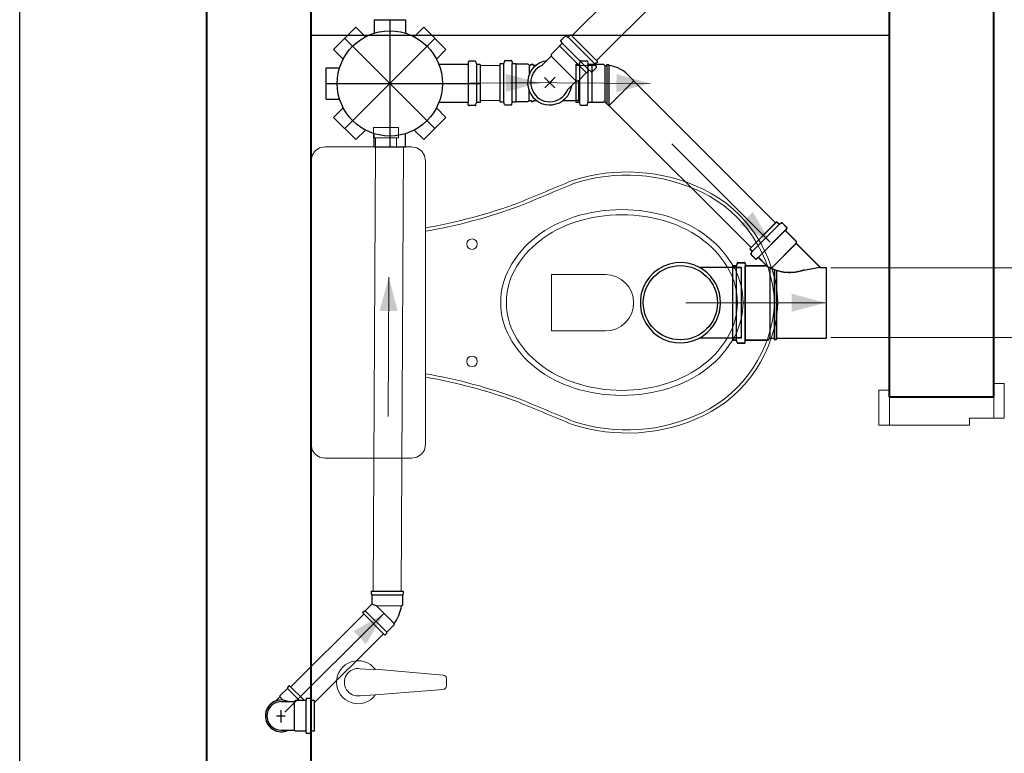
# Model space of a CAD drawing. Header units: millimetres. Extents: x 53 to 3943, y 29 to 3483.
# Tile 11 of 52: x 3866.24 to 3869.07, y 3423.9 to 3426.01. Entities that reach past the tile are written whole.
import ezdxf

# ---------------------------------------------------------------- set-up
doc = ezdxf.new("R2010")
doc.units = ezdxf.units.MM
doc.header["$MEASUREMENT"] = 0
doc.linetypes.add('DASHDOT', pattern=[2.54, 1.27, -0.635, 0, -0.635])
for name, color, linetype in [('ARQ-PISO', 8, 'Continuous'), ('Simbolos', 5, 'Continuous'), ('Simbolos_int', 2, 'Continuous')]:
    doc.layers.add(name, color=color, linetype=linetype)
for name, color, linetype, lineweight in [('CV-Condutos', 1, 'Continuous', 5), ('DI-Detalhes', 1, 'Continuous', 30), ('MB_ALVENARIA', 7, 'Continuous', 40), ('MB_ESQUADRIA', 7, 'Continuous', 5), ('MB_MOBILIÁRIO', 8, 'Continuous', 13), ('TQ-Condutos', 3, 'Continuous', 5), ('TQ-Sentido conduto', 9, 'Continuous', 5)]:
    doc.layers.add(name, color=color, linetype=linetype, lineweight=lineweight)

msp = doc.modelspace()

# ---------------------------------------------------------------- hatches: boundary and pattern name
at = {"layer": 'TQ-Sentido conduto', "linetype": 'Continuous'}
for points in [[(3867.7356, 3425.8289), (3867.6389, 3425.8543), (3867.6392, 3425.8025)], [(3868.0534, 3425.8271), (3867.957, 3425.8536), (3867.9566, 3425.8019)], [(3868.3983, 3425.3711), (3868.3483, 3425.4577), (3868.3117, 3425.4211)], [(3867.3032, 3425.2704), (3867.2768, 3425.1739), (3867.3286, 3425.1737)], [(3868.5563, 3425.1972), (3868.4597, 3425.2231), (3868.4597, 3425.1713)], [(3867.2881, 3424.3038), (3867.2014, 3424.2539), (3867.2379, 3424.2172)]]:
    msp.add_hatch(color=256, dxfattribs=at).paths.add_polyline_path(points)

# ---------------------------------------------------------------- linework, layer by layer
at = {"layer": 'ARQ-PISO'}
msp.add_lwpolyline([(3867.0803, 3425.9657), (3867.0803, 3425.9657), (3868.7403, 3425.9657)], dxfattribs=at)
at = {"layer": 'CV-Condutos'}
for p, q in [((3867.8288, 3425.9634), (3868.8153, 3426.9498)), ((3867.8996, 3425.8927), (3868.886, 3426.8791))]:
    msp.add_line(p, q, dxfattribs=at)
at = {"layer": 'DI-Detalhes'}
msp.add_lwpolyline([(3866.2434, 3427.4661), (3889.9829, 3427.4661), (3889.9829, 3423.1976), (3866.2434, 3423.1976), (3866.2434, 3427.4661)], dxfattribs=at)
at = {"layer": 'MB_ALVENARIA'}
for p, q in [((3866.7803, 3392.9457), (3866.7803, 3482.7857)), ((3867.0803, 3423.4257), (3867.0803, 3427.3657))]:
    msp.add_line(p, q, dxfattribs=at)
for points in [[(3869.0403, 3424.9257), (3869.0403, 3428.0957)], [(3868.7403, 3424.9257), (3868.7403, 3427.3657)], [(3869.0403, 3424.9257), (3868.7403, 3424.9257)]]:
    msp.add_lwpolyline(points, dxfattribs=at)
at = {"layer": 'MB_ESQUADRIA'}
for p, q in [((3868.7403, 3424.8458), (3868.7403, 3424.9158)), ((3868.7403, 3424.8458), (3868.7403, 3424.9158)), ((3869.0403, 3424.8657), (3869.0403, 3424.9157)), ((3869.0403, 3424.8657), (3869.0403, 3424.9157)), ((3868.9703, 3424.8657), (3868.9703, 3424.8457)), ((3868.9703, 3424.8657), (3869.0403, 3424.8657)), ((3868.9703, 3424.8657), (3868.9703, 3424.8457)), ((3868.9703, 3424.8657), (3869.0403, 3424.8657)), ((3868.9703, 3424.8457), (3868.7403, 3424.8458)), ((3868.9703, 3424.8457), (3868.7403, 3424.8458))]:
    msp.add_line(p, q, dxfattribs=at)
for points in [[(3869.0403, 3424.9157), (3869.0403, 3424.9657), (3869.0703, 3424.9657), (3869.0703, 3424.8657), (3869.0403, 3424.8657), (3869.0403, 3424.8657)], [(3869.0403, 3424.9157), (3869.0403, 3424.9657), (3869.0703, 3424.9657), (3869.0703, 3424.8657), (3869.0403, 3424.8657), (3869.0403, 3424.8657)], [(3868.7403, 3424.8458), (3868.7103, 3424.8458), (3868.7103, 3424.9458), (3868.7403, 3424.9458), (3868.7403, 3424.9158)], [(3868.7403, 3424.8458), (3868.7103, 3424.8458), (3868.7103, 3424.9458), (3868.7403, 3424.9458), (3868.7403, 3424.9158)]]:
    msp.add_lwpolyline(points, dxfattribs=at)
at = {"layer": 'MB_MOBILIÁRIO'}
for p, q in [((3867.0803, 3425.6045), (3867.0803, 3424.7899)), ((3867.221, 3424.1466), (3867.2636, 3424.1433)), ((3867.2642, 3424.145), (3867.4595, 3424.1281)), ((3867.4687, 3424.1181), (3867.4687, 3424.0972)), ((3867.221, 3424.0687), (3867.2637, 3424.072)), ((3867.2637, 3424.072), (3867.4595, 3424.0872))]:
    msp.add_line(p, q, dxfattribs=at)
for points in [[(3867.3308, 3425.6703), (3867.3308, 3425.7004), (3867.295, 3425.7004), (3867.2592, 3425.7004), (3867.2592, 3425.6703), (3867.265, 3425.6703), (3867.265, 3425.6446)], [(3867.265, 3425.6703), (3867.3251, 3425.6703)], [(3867.3251, 3425.6703), (3867.3251, 3425.6446)], [(3867.3308, 3425.6703), (3867.3251, 3425.6703)], [(3867.0803, 3425.6045), (3867.0803, 3425.6045), (3867.0832, 3425.6202), (3867.0917, 3425.6331), (3867.1046, 3425.6417), (3867.1204, 3425.6446), (3867.3681, 3425.6446), (3867.3681, 3425.6446), (3867.3838, 3425.6417), (3867.3967, 3425.6331), (3867.4053, 3425.6202), (3867.4081, 3425.6045), (3867.4081, 3425.1979)], [(3867.4096, 3425.4026), (3867.4096, 3425.4026), (3867.4081, 3425.4022)], [(3867.925, 3425.2781), (3867.7704, 3425.2781), (3867.7704, 3425.1965)], [(3867.0803, 3424.7899), (3867.0803, 3424.7899), (3867.0832, 3424.7741), (3867.0917, 3424.7627), (3867.1046, 3424.7541), (3867.1204, 3424.7512), (3867.3681, 3424.7512), (3867.3681, 3424.7512), (3867.3838, 3424.7541), (3867.3967, 3424.7627), (3867.4053, 3424.7741), (3867.4081, 3424.7899), (3867.4081, 3425.1979)], [(3867.925, 3425.1163), (3867.7704, 3425.1163), (3867.7704, 3425.1979)], [(3867.4096, 3424.9932), (3867.4096, 3424.9932), (3867.4081, 3424.9935)]]:
    msp.add_lwpolyline(points, dxfattribs=at)
for points in [[(3867.6243, 3425.1979, -0.124451), (3867.6492, 3425.2961), (3867.6492, 3425.2961, -0.105729), (3867.7262, 3425.3865), (3867.7262, 3425.3865, -0.086876), (3867.8353, 3425.4435), (3867.8353, 3425.4435, -0.077041), (3867.9722, 3425.4647), (3867.9722, 3425.4647, -0.077041), (3868.1091, 3425.4435), (3868.1091, 3425.4435, -0.086876), (3868.2182, 3425.3865), (3868.2182, 3425.3865, -0.105729), (3868.2953, 3425.2961), (3868.2953, 3425.2961, -0.124451), (3868.3201, 3425.1979), (3868.3201, 3425.1979, -0.124451), (3868.2953, 3425.0996), (3868.2953, 3425.0996, -0.105729), (3868.2182, 3425.0093), (3868.2182, 3425.0093, -0.086876), (3868.1091, 3424.9523), (3868.1091, 3424.9523, -0.077041), (3867.9722, 3424.9311), (3867.9722, 3424.9311, -0.077041), (3867.8353, 3424.9523), (3867.8353, 3424.9523, -0.086876), (3867.7262, 3425.0093), (3867.7262, 3425.0093, -0.105729), (3867.6492, 3425.0996), (3867.6492, 3425.0996, -0.124451), (3867.6243, 3425.1979), (3867.6243, 3425.1979)], [(3867.6406, 3425.1979, -0.124451), (3867.6638, 3425.2898), (3867.6638, 3425.2898, -0.105729), (3867.7368, 3425.3754), (3867.7368, 3425.3754, -0.086876), (3867.8409, 3425.4297), (3867.8409, 3425.4297, -0.077041), (3867.9722, 3425.45), (3867.9722, 3425.45, -0.077041), (3868.1036, 3425.4297), (3868.1036, 3425.4297, -0.086876), (3868.2076, 3425.3754), (3868.2076, 3425.3754, -0.105729), (3868.2806, 3425.2898), (3868.2806, 3425.2898, -0.124451), (3868.3039, 3425.1979), (3868.3039, 3425.1979, -0.124451), (3868.2806, 3425.106), (3868.2806, 3425.106, -0.105729), (3868.2076, 3425.0204), (3868.2076, 3425.0204, -0.086876), (3868.1036, 3424.9661), (3868.1036, 3424.9661, -0.077041), (3867.9722, 3424.9457), (3867.9722, 3424.9457, -0.077041), (3867.8409, 3424.9661), (3867.8409, 3424.9661, -0.086876), (3867.7368, 3425.0204), (3867.7368, 3425.0204, -0.105729), (3867.6638, 3425.106), (3867.6638, 3425.106, -0.124451), (3867.6406, 3425.1979), (3867.6406, 3425.1979)]]:
    msp.add_lwpolyline(points, format="xyb", dxfattribs=at)
for centre in [(3867.542, 3425.3654), (3867.542, 3425.029)]:
    msp.add_circle(centre, 0.015, dxfattribs=at)
for centre, radius, start, end in [((3867.9866, 3425.0629), 0.5098, 64.5542, 107.9096), ((3845.603, 3478.8232), 57.726, 292.481676, 292.646204), ((3867.987, 3425.0703), 0.4934, 64.2375, 108.133), ((3846.8006, 3475.947), 54.6199, 292.47426, 292.64856), ((3868.0406, 3425.1813), 0.3702, 2.7919, 64.2375), ((3868.0406, 3425.1813), 0.3797, 2.7919, 64.2375), ((3867.1474, 3426.9147), 1.5251, 279.837, 290.3091), ((3867.1474, 3426.9147), 1.5346, 279.837, 290.3091), ((3867.925, 3425.1972), 0.0809, 270, 90), ((3868.0406, 3425.2145), 0.3702, 295.7625, 357.2081), ((3868.0406, 3425.2145), 0.3797, 295.7625, 357.2081), ((3867.1474, 3423.4811), 1.5251, 69.6909, 80.163), ((3867.1474, 3423.4811), 1.5346, 69.6909, 80.163), ((3846.8006, 3374.4487), 54.6199, 67.35144, 67.52574), ((3845.603, 3371.5725), 57.726, 67.353796, 67.518324), ((3867.9866, 3425.3329), 0.5098, 252.0904, 295.4458), ((3867.987, 3425.3255), 0.4934, 251.867, 295.7625), ((3867.2149, 3424.1077), 0.0618, 37.1379, 322.8621), ((3867.2149, 3424.1077), 0.0394, 81.1075, 278.8925), ((3867.4587, 3424.1181), 0.01, 0, 85.5537), ((3867.4587, 3424.0972), 0.01, 274.4463, 0)]:
    msp.add_arc(centre, radius, start, end, dxfattribs=at)
at = {"layer": 'Simbolos'}
for p, q in [((3867.2611, 3426.0098), (3867.2611, 3425.971)), ((3867.2611, 3426.0098), (3867.3511, 3426.0098)), ((3867.3511, 3426.0098), (3867.3511, 3425.971)), ((3867.1448, 3425.9244), (3867.2085, 3425.988)), ((3867.2085, 3425.988), (3867.236, 3425.9606)), ((3867.4036, 3425.988), (3867.3762, 3425.9606)), ((3867.4036, 3425.988), (3867.4673, 3425.9244)), ((3867.8256, 3425.9666), (3867.8194, 3425.9605)), ((3867.8256, 3425.9666), (3867.9029, 3425.8893)), ((3867.8, 3425.9411), (3867.7934, 3425.9344)), ((3867.7968, 3425.9478), (3867.8002, 3425.9438)), ((3867.8093, 3425.9629), (3867.7969, 3425.9505)), ((3867.8117, 3425.9632), (3867.817, 3425.9601)), ((3867.1448, 3425.9244), (3867.1723, 3425.8969)), ((3867.4673, 3425.9244), (3867.4398, 3425.8969)), ((3867.7934, 3425.9339), (3867.7697, 3425.9101)), ((3867.7697, 3425.9101), (3867.7697, 3425.905)), ((3867.7934, 3425.9344), (3867.7934, 3425.9339)), ((3867.5289, 3425.8815), (3867.4468, 3425.8815)), ((3867.5314, 3425.8886), (3867.5309, 3425.8833)), ((3867.5509, 3425.8904), (3867.5334, 3425.8904)), ((3867.5528, 3425.8889), (3867.5544, 3425.883)), ((3867.5651, 3425.8815), (3867.5564, 3425.8815)), ((3867.5651, 3425.8815), (3867.5651, 3425.7721)), ((3867.6231, 3425.7742), (3867.6231, 3425.8836)), ((3867.6231, 3425.8836), (3867.6318, 3425.8836)), ((3867.6353, 3425.8911), (3867.6337, 3425.8851)), ((3867.6372, 3425.8925), (3867.6548, 3425.8925)), ((3867.6568, 3425.8907), (3867.6572, 3425.8855)), ((3867.6592, 3425.8836), (3867.6686, 3425.8836)), ((3867.6686, 3425.8836), (3867.669, 3425.8832)), ((3867.669, 3425.8832), (3867.7026, 3425.8832)), ((3867.7026, 3425.8832), (3867.7062, 3425.8796)), ((3867.7062, 3425.8796), (3867.7114, 3425.8796)), ((3867.7114, 3425.8796), (3867.7116, 3425.8826)), ((3867.7116, 3425.8826), (3867.7175, 3425.8826)), ((3867.7178, 3425.8796), (3867.7175, 3425.8826)), ((3867.7178, 3425.8796), (3867.7269, 3425.8796)), ((3867.7697, 3425.905), (3867.7439, 3425.8793)), ((3867.8404, 3425.8825), (3867.8404, 3425.7731)), ((3867.8404, 3425.8825), (3867.8491, 3425.8825)), ((3867.8526, 3425.89), (3867.851, 3425.884)), ((3867.8545, 3425.8914), (3867.872, 3425.8914)), ((3867.874, 3425.8896), (3867.8745, 3425.8844)), ((3867.8765, 3425.8825), (3867.8859, 3425.8825)), ((3867.8859, 3425.8825), (3867.8863, 3425.8821)), ((3867.8863, 3425.8821), (3867.9199, 3425.8821)), ((3867.8996, 3425.8754), (3867.8965, 3425.8807)), ((3867.9029, 3425.8893), (3867.8968, 3425.8831)), ((3867.9199, 3425.8821), (3867.9235, 3425.8785)), ((3867.9287, 3425.8785), (3867.9289, 3425.8815)), ((3867.9289, 3425.8815), (3867.9348, 3425.8815)), ((3867.9351, 3425.8785), (3867.9348, 3425.8815)), ((3867.1231, 3425.7818), (3867.1231, 3425.8718)), ((3867.1231, 3425.8718), (3867.1619, 3425.8718)), ((3867.8702, 3425.8571), (3867.8464, 3425.8333)), ((3867.8708, 3425.8571), (3867.8702, 3425.8571)), ((3867.8774, 3425.8637), (3867.8708, 3425.8571)), ((3867.8841, 3425.8604), (3867.8801, 3425.8638)), ((3867.8992, 3425.873), (3867.8868, 3425.8606)), ((3867.9235, 3425.8785), (3867.9287, 3425.8785)), ((3867.9889, 3425.8522), (3868.0065, 3425.8346)), ((3867.8414, 3425.8333), (3867.8156, 3425.8076)), ((3867.8464, 3425.8333), (3867.8414, 3425.8333)), ((3867.1231, 3425.7818), (3867.1619, 3425.7818)), ((3867.5289, 3425.7721), (3867.4468, 3425.7721)), ((3867.5314, 3425.765), (3867.5309, 3425.7703)), ((3867.5528, 3425.7647), (3867.5544, 3425.7706)), ((3867.5651, 3425.7721), (3867.5564, 3425.7721)), ((3867.6231, 3425.7742), (3867.6318, 3425.7742)), ((3867.6353, 3425.7668), (3867.6337, 3425.7728)), ((3867.6568, 3425.7672), (3867.6572, 3425.7724)), ((3867.6592, 3425.7742), (3867.6686, 3425.7742)), ((3867.6686, 3425.7742), (3867.669, 3425.7746)), ((3867.669, 3425.7746), (3867.7026, 3425.7746)), ((3867.7026, 3425.7746), (3867.7062, 3425.7782)), ((3867.7062, 3425.7782), (3867.7114, 3425.7782)), ((3867.7114, 3425.7782), (3867.7116, 3425.7752)), ((3867.7116, 3425.7752), (3867.7175, 3425.7752)), ((3867.7178, 3425.7782), (3867.7175, 3425.7752)), ((3867.7178, 3425.7782), (3867.7269, 3425.7782)), ((3867.8037, 3425.7782), (3867.8491, 3425.7782)), ((3867.8404, 3425.7731), (3867.8491, 3425.7731)), ((3867.8526, 3425.7657), (3867.851, 3425.7717)), ((3867.874, 3425.7661), (3867.8745, 3425.7713)), ((3867.8765, 3425.7731), (3867.8859, 3425.7731)), ((3867.8859, 3425.7731), (3867.8863, 3425.7735)), ((3867.8863, 3425.7735), (3867.9199, 3425.7735)), ((3867.9199, 3425.7735), (3867.9206, 3425.7743)), ((3867.9234, 3425.7743), (3867.9348, 3425.7629)), ((3867.1448, 3425.7292), (3867.1723, 3425.7567)), ((3867.4673, 3425.7292), (3867.4398, 3425.7567)), ((3867.5509, 3425.7632), (3867.5334, 3425.7632)), ((3867.6372, 3425.7653), (3867.6548, 3425.7653)), ((3867.8545, 3425.7642), (3867.872, 3425.7642)), ((3867.2085, 3425.6656), (3867.1448, 3425.7292)), ((3867.4673, 3425.7292), (3867.4036, 3425.6656)), ((3867.2085, 3425.6656), (3867.236, 3425.6931)), ((3867.2611, 3425.6438), (3867.2611, 3425.6827)), ((3867.3511, 3425.6438), (3867.3511, 3425.6827)), ((3867.4036, 3425.6656), (3867.3762, 3425.6931)), ((3867.3511, 3425.6438), (3867.2611, 3425.6438)), ((3868.3393, 3425.3517), (3868.4167, 3425.4291)), ((3868.3398, 3425.3522), (3868.4172, 3425.4296)), ((3868.4167, 3425.4291), (3868.4228, 3425.423)), ((3868.4172, 3425.4296), (3868.4233, 3425.4235)), ((3868.4305, 3425.4257), (3868.4252, 3425.4226)), ((3868.431, 3425.4262), (3868.4257, 3425.4231)), ((3868.433, 3425.4254), (3868.4454, 3425.413)), ((3868.4335, 3425.4259), (3868.4459, 3425.4135)), ((3868.4455, 3425.4103), (3868.4421, 3425.4063)), ((3868.4422, 3425.4036), (3868.4726, 3425.3732)), ((3868.446, 3425.4108), (3868.4426, 3425.4068)), ((3868.4427, 3425.4041), (3868.4731, 3425.3737)), ((3868.4726, 3425.3732), (3868.4726, 3425.3675)), ((3868.4731, 3425.3737), (3868.4731, 3425.368)), ((3868.3393, 3425.3517), (3868.3455, 3425.3456)), ((3868.3398, 3425.3522), (3868.346, 3425.3461)), ((3868.3427, 3425.3379), (3868.3458, 3425.3432)), ((3868.3432, 3425.3384), (3868.3463, 3425.3437)), ((3868.4726, 3425.3675), (3868.5418, 3425.2983)), ((3868.4731, 3425.368), (3868.5423, 3425.2988)), ((3868.343, 3425.3354), (3868.3554, 3425.323)), ((3868.3435, 3425.3359), (3868.3559, 3425.3235)), ((3868.3581, 3425.3229), (3868.3621, 3425.3263)), ((3868.3586, 3425.3234), (3868.3626, 3425.3268)), ((3868.3648, 3425.3262), (3868.3845, 3425.3066)), ((3868.3653, 3425.3267), (3868.385, 3425.3071)), ((3868.3155, 3425.2988), (3868.1948, 3425.2988)), ((3868.2907, 3425.0902), (3868.2907, 3425.3032)), ((3868.2907, 3425.3032), (3868.2996, 3425.3032)), ((3868.2912, 3425.0907), (3868.2912, 3425.3037)), ((3868.2912, 3425.3037), (3868.3001, 3425.3037)), ((3868.3031, 3425.3105), (3868.3015, 3425.3047)), ((3868.3036, 3425.311), (3868.302, 3425.3052)), ((3868.305, 3425.312), (3868.324, 3425.312)), ((3868.3055, 3425.3125), (3868.3245, 3425.3125)), ((3868.3259, 3425.3102), (3868.3264, 3425.305)), ((3868.3264, 3425.3107), (3868.3269, 3425.3055)), ((3868.3284, 3425.3032), (3868.383, 3425.3032)), ((3868.3289, 3425.3037), (3868.3835, 3425.3037)), ((3868.5418, 3425.2983), (3868.5597, 3425.2983)), ((3868.5423, 3425.2988), (3868.5602, 3425.2988)), ((3868.5597, 3425.0951), (3868.5597, 3425.2983)), ((3868.5602, 3425.0956), (3868.5602, 3425.2988)), ((3868.3155, 3425.0956), (3868.1948, 3425.0956)), ((3868.2907, 3425.0902), (3868.2996, 3425.0902)), ((3868.2912, 3425.0907), (3868.3001, 3425.0907)), ((3868.3031, 3425.0829), (3868.3015, 3425.0887)), ((3868.3036, 3425.0834), (3868.302, 3425.0892)), ((3868.3259, 3425.0832), (3868.3264, 3425.0884)), ((3868.3264, 3425.0837), (3868.3269, 3425.0889)), ((3868.3284, 3425.0902), (3868.392, 3425.0902)), ((3868.3289, 3425.0907), (3868.3925, 3425.0907)), ((3868.392, 3425.0902), (3868.3969, 3425.0951)), ((3868.3925, 3425.0907), (3868.3974, 3425.0956)), ((3868.3969, 3425.0951), (3868.4093, 3425.0951)), ((3868.3974, 3425.0956), (3868.4098, 3425.0956)), ((3868.4093, 3425.0951), (3868.4096, 3425.0921)), ((3868.4096, 3425.0921), (3868.4155, 3425.0921)), ((3868.4098, 3425.0956), (3868.4101, 3425.0926)), ((3868.4101, 3425.0926), (3868.416, 3425.0926)), ((3868.4157, 3425.0951), (3868.4155, 3425.0921)), ((3868.4157, 3425.0951), (3868.5597, 3425.0951)), ((3868.4162, 3425.0956), (3868.416, 3425.0926)), ((3868.4162, 3425.0956), (3868.5602, 3425.0956)), ((3868.305, 3425.0814), (3868.324, 3425.0814)), ((3868.3055, 3425.0819), (3868.3245, 3425.0819)), ((3867.2528, 3424.3691), (3867.344, 3424.3689)), ((3867.2528, 3424.3691), (3867.2528, 3424.3611)), ((3867.2528, 3424.3611), (3867.2548, 3424.3591)), ((3867.2548, 3424.3591), (3867.2548, 3424.3321)), ((3867.344, 3424.3609), (3867.342, 3424.3589)), ((3867.342, 3424.3589), (3867.342, 3424.3289)), ((3867.344, 3424.3689), (3867.344, 3424.3609)), ((3867.2357, 3424.3131), (3867.2548, 3424.3321)), ((3867.342, 3424.3289), (3867.3396, 3424.3265)), ((3867.2272, 3424.3075), (3867.2329, 3424.3131)), ((3867.2272, 3424.3075), (3867.2916, 3424.2429)), ((3867.2329, 3424.3131), (3867.2357, 3424.3131)), ((3867.2972, 3424.2513), (3867.3185, 3424.2725)), ((3867.3185, 3424.2725), (3867.3185, 3424.2759)), ((3867.2916, 3424.2429), (3867.2972, 3424.2485)), ((3867.2972, 3424.2485), (3867.2972, 3424.2513)), ((3867.0175, 3424.0985), (3867.0119, 3424.0929)), ((3867.0175, 3424.0985), (3867.0608, 3424.0552)), ((3867.0119, 3424.0901), (3866.9906, 3424.0689)), ((3867.0119, 3424.0929), (3867.0119, 3424.0901)), ((3866.9792, 3424.0542), (3866.9906, 3424.0654)), ((3866.9906, 3424.0689), (3866.9906, 3424.0654)), ((3866.9945, 3424.0524), (3867.0141, 3424.0523)), ((3867.0141, 3424.0523), (3867.0327, 3424.0523)), ((3867.0356, 3424.0552), (3867.0327, 3424.0523)), ((3867.0639, 3424.0551), (3867.0356, 3424.0552)), ((3867.0661, 3424.0593), (3867.0659, 3424.057)), ((3867.0777, 3424.0611), (3867.0681, 3424.0611)), ((3867.0796, 3424.0596), (3867.0804, 3424.0566)), ((3867.0886, 3424.0551), (3867.0823, 3424.0551)), ((3867.0886, 3424.0551), (3867.0884, 3423.9669)), ((3866.9944, 3423.97), (3867.0139, 3423.9699)), ((3867.0139, 3423.9699), (3867.0325, 3423.9699)), ((3867.0354, 3423.967), (3867.0325, 3423.9699)), ((3867.0638, 3423.967), (3867.0354, 3423.967)), ((3867.066, 3423.9628), (3867.0657, 3423.9651)), ((3867.0775, 3423.9609), (3867.0679, 3423.9609)), ((3867.0794, 3423.9624), (3867.0803, 3423.9654)), ((3867.0884, 3423.9669), (3867.0822, 3423.9669))]:
    msp.add_line(p, q, dxfattribs=at)
for points in [[(3867.7969, 3425.9505), (3867.7967, 3425.9503), (3867.7965, 3425.95), (3867.7964, 3425.9497), (3867.7963, 3425.9494), (3867.7963, 3425.949), (3867.7963, 3425.9487), (3867.7964, 3425.9484), (3867.7966, 3425.9481), (3867.7968, 3425.9478)], [(3867.8, 3425.9411), (3867.8003, 3425.9413), (3867.8004, 3425.9416), (3867.8005, 3425.9419), (3867.8006, 3425.9422), (3867.8006, 3425.9426), (3867.8006, 3425.9429), (3867.8005, 3425.9432), (3867.8003, 3425.9435), (3867.8002, 3425.9438)], [(3867.8117, 3425.9632), (3867.8114, 3425.9633), (3867.8112, 3425.9634), (3867.8109, 3425.9635), (3867.8106, 3425.9635), (3867.8103, 3425.9634), (3867.81, 3425.9634), (3867.8098, 3425.9632), (3867.8095, 3425.9631), (3867.8093, 3425.9629)], [(3867.817, 3425.9601), (3867.8173, 3425.96), (3867.8176, 3425.9599), (3867.8179, 3425.9599), (3867.8181, 3425.9599), (3867.8184, 3425.9599), (3867.8187, 3425.96), (3867.819, 3425.9601), (3867.8192, 3425.9603), (3867.8194, 3425.9605)], [(3867.5289, 3425.8815), (3867.5292, 3425.8816), (3867.5296, 3425.8816), (3867.5299, 3425.8818), (3867.5301, 3425.8819), (3867.5304, 3425.8822), (3867.5306, 3425.8824), (3867.5307, 3425.8827), (3867.5309, 3425.883), (3867.5309, 3425.8834)], [(3867.5334, 3425.8904), (3867.533, 3425.8904), (3867.5327, 3425.8903), (3867.5324, 3425.8902), (3867.5321, 3425.89), (3867.5319, 3425.8898), (3867.5317, 3425.8895), (3867.5315, 3425.8892), (3867.5314, 3425.8889), (3867.5314, 3425.8886)], [(3867.5528, 3425.8889), (3867.5527, 3425.8892), (3867.5526, 3425.8895), (3867.5524, 3425.8897), (3867.5522, 3425.8899), (3867.552, 3425.8901), (3867.5517, 3425.8902), (3867.5515, 3425.8903), (3867.5512, 3425.8904), (3867.5509, 3425.8904)], [(3867.5544, 3425.883), (3867.5545, 3425.8827), (3867.5547, 3425.8825), (3867.5548, 3425.8822), (3867.555, 3425.882), (3867.5553, 3425.8819), (3867.5555, 3425.8817), (3867.5558, 3425.8816), (3867.5561, 3425.8815), (3867.5564, 3425.8815)], [(3867.6318, 3425.8836), (3867.6321, 3425.8837), (3867.6324, 3425.8837), (3867.6326, 3425.8838), (3867.6329, 3425.884), (3867.6331, 3425.8841), (3867.6333, 3425.8844), (3867.6335, 3425.8846), (3867.6336, 3425.8848), (3867.6337, 3425.8851)], [(3867.6372, 3425.8925), (3867.637, 3425.8925), (3867.6367, 3425.8925), (3867.6364, 3425.8924), (3867.6361, 3425.8922), (3867.6359, 3425.892), (3867.6357, 3425.8918), (3867.6355, 3425.8916), (3867.6354, 3425.8913), (3867.6353, 3425.8911)], [(3867.6568, 3425.8907), (3867.6567, 3425.891), (3867.6566, 3425.8914), (3867.6564, 3425.8916), (3867.6562, 3425.8919), (3867.656, 3425.8921), (3867.6557, 3425.8923), (3867.6554, 3425.8924), (3867.6551, 3425.8925), (3867.6548, 3425.8925)], [(3867.6572, 3425.8855), (3867.6573, 3425.8851), (3867.6574, 3425.8848), (3867.6576, 3425.8845), (3867.6578, 3425.8843), (3867.658, 3425.8841), (3867.6583, 3425.8839), (3867.6586, 3425.8837), (3867.6589, 3425.8837), (3867.6592, 3425.8836)], [(3867.8491, 3425.8825), (3867.8493, 3425.8826), (3867.8496, 3425.8826), (3867.8499, 3425.8827), (3867.8502, 3425.8829), (3867.8504, 3425.8831), (3867.8506, 3425.8833), (3867.8508, 3425.8835), (3867.8509, 3425.8838), (3867.851, 3425.884)], [(3867.8545, 3425.8914), (3867.8542, 3425.8914), (3867.8539, 3425.8914), (3867.8537, 3425.8913), (3867.8534, 3425.8911), (3867.8532, 3425.8909), (3867.853, 3425.8907), (3867.8528, 3425.8905), (3867.8527, 3425.8902), (3867.8526, 3425.89)], [(3867.874, 3425.8896), (3867.874, 3425.8899), (3867.8739, 3425.8903), (3867.8737, 3425.8905), (3867.8735, 3425.8908), (3867.8733, 3425.891), (3867.873, 3425.8912), (3867.8727, 3425.8913), (3867.8724, 3425.8914), (3867.872, 3425.8914)], [(3867.8745, 3425.8844), (3867.8746, 3425.884), (3867.8747, 3425.8837), (3867.8748, 3425.8834), (3867.875, 3425.8832), (3867.8753, 3425.883), (3867.8756, 3425.8828), (3867.8759, 3425.8827), (3867.8762, 3425.8826), (3867.8765, 3425.8825)], [(3867.8968, 3425.8831), (3867.8966, 3425.8829), (3867.8964, 3425.8826), (3867.8963, 3425.8824), (3867.8962, 3425.8821), (3867.8962, 3425.8818), (3867.8962, 3425.8815), (3867.8963, 3425.8812), (3867.8963, 3425.881), (3867.8965, 3425.8807)], [(3867.744, 3425.8793), (3867.7369, 3425.8757), (3867.7305, 3425.8711), (3867.7247, 3425.8656), (3867.7199, 3425.8594), (3867.7159, 3425.8525), (3867.713, 3425.8452), (3867.7113, 3425.8374), (3867.7106, 3425.8296), (3867.7111, 3425.8217), (3867.7127, 3425.8139), (3867.7154, 3425.8065), (3867.7192, 3425.7995), (3867.7239, 3425.7932), (3867.7295, 3425.7876), (3867.7359, 3425.7828), (3867.7428, 3425.7791), (3867.7503, 3425.7763), (3867.758, 3425.7747), (3867.7659, 3425.7742), (3867.7738, 3425.7749), (3867.7815, 3425.7767), (3867.7889, 3425.7796), (3867.7958, 3425.7835), (3867.802, 3425.7884), (3867.8075, 3425.7941), (3867.812, 3425.8006), (3867.8157, 3425.8076)], [(3867.8801, 3425.8638), (3867.8798, 3425.864), (3867.8795, 3425.8642), (3867.8792, 3425.8643), (3867.8789, 3425.8643), (3867.8786, 3425.8643), (3867.8782, 3425.8642), (3867.8779, 3425.8641), (3867.8776, 3425.8639), (3867.8774, 3425.8637)], [(3867.8841, 3425.8604), (3867.8844, 3425.8603), (3867.8847, 3425.8601), (3867.885, 3425.86), (3867.8853, 3425.86), (3867.8857, 3425.86), (3867.886, 3425.8601), (3867.8863, 3425.8602), (3867.8866, 3425.8604), (3867.8868, 3425.8606)], [(3867.8992, 3425.873), (3867.8994, 3425.8732), (3867.8996, 3425.8734), (3867.8997, 3425.8737), (3867.8998, 3425.874), (3867.8998, 3425.8743), (3867.8998, 3425.8746), (3867.8998, 3425.8748), (3867.8997, 3425.8751), (3867.8996, 3425.8754)], [(3867.9889, 3425.8522), (3867.9839, 3425.8568), (3867.9786, 3425.861), (3867.973, 3425.8648), (3867.9672, 3425.8682), (3867.9611, 3425.8712), (3867.9548, 3425.8737), (3867.9483, 3425.8758), (3867.9417, 3425.8774), (3867.9351, 3425.8786)], [(3867.5309, 3425.7703), (3867.5309, 3425.7706), (3867.5307, 3425.7709), (3867.5306, 3425.7712), (3867.5304, 3425.7715), (3867.5301, 3425.7717), (3867.5299, 3425.7719), (3867.5296, 3425.772), (3867.5292, 3425.7721), (3867.5289, 3425.7721)], [(3867.5564, 3425.7721), (3867.5561, 3425.7721), (3867.5558, 3425.772), (3867.5555, 3425.7719), (3867.5553, 3425.7718), (3867.555, 3425.7716), (3867.5548, 3425.7714), (3867.5547, 3425.7712), (3867.5545, 3425.7709), (3867.5544, 3425.7706)], [(3867.6337, 3425.7728), (3867.6336, 3425.773), (3867.6335, 3425.7733), (3867.6333, 3425.7735), (3867.6331, 3425.7737), (3867.6329, 3425.7739), (3867.6326, 3425.7741), (3867.6324, 3425.7742), (3867.6321, 3425.7742), (3867.6318, 3425.7742)], [(3867.6353, 3425.7668), (3867.6354, 3425.7665), (3867.6355, 3425.7663), (3867.6357, 3425.7661), (3867.6359, 3425.7658), (3867.6361, 3425.7657), (3867.6364, 3425.7655), (3867.6367, 3425.7654), (3867.637, 3425.7654), (3867.6372, 3425.7653)], [(3867.6548, 3425.7653), (3867.6551, 3425.7654), (3867.6554, 3425.7654), (3867.6557, 3425.7656), (3867.656, 3425.7658), (3867.6562, 3425.766), (3867.6564, 3425.7662), (3867.6566, 3425.7665), (3867.6567, 3425.7668), (3867.6568, 3425.7672)], [(3867.6592, 3425.7742), (3867.6589, 3425.7742), (3867.6586, 3425.7741), (3867.6583, 3425.774), (3867.658, 3425.7738), (3867.6578, 3425.7736), (3867.6576, 3425.7733), (3867.6574, 3425.7731), (3867.6573, 3425.7727), (3867.6572, 3425.7724)], [(3867.851, 3425.7717), (3867.8509, 3425.7719), (3867.8508, 3425.7722), (3867.8506, 3425.7724), (3867.8504, 3425.7726), (3867.8502, 3425.7728), (3867.8499, 3425.773), (3867.8496, 3425.7731), (3867.8493, 3425.7731), (3867.8491, 3425.7731)], [(3867.8765, 3425.7731), (3867.8762, 3425.7731), (3867.8759, 3425.773), (3867.8756, 3425.7729), (3867.8753, 3425.7727), (3867.875, 3425.7725), (3867.8748, 3425.7722), (3867.8747, 3425.772), (3867.8746, 3425.7716), (3867.8745, 3425.7713)], [(3867.9234, 3425.7743), (3867.9231, 3425.7745), (3867.9228, 3425.7747), (3867.9225, 3425.7748), (3867.9222, 3425.7749), (3867.9218, 3425.7749), (3867.9215, 3425.7748), (3867.9212, 3425.7747), (3867.9209, 3425.7745), (3867.9206, 3425.7743)], [(3867.5314, 3425.7651), (3867.5314, 3425.7647), (3867.5315, 3425.7644), (3867.5317, 3425.7641), (3867.5319, 3425.7639), (3867.5321, 3425.7636), (3867.5324, 3425.7635), (3867.5327, 3425.7633), (3867.533, 3425.7633), (3867.5334, 3425.7632)], [(3867.5509, 3425.7632), (3867.5512, 3425.7632), (3867.5515, 3425.7633), (3867.5517, 3425.7634), (3867.552, 3425.7636), (3867.5522, 3425.7637), (3867.5524, 3425.7639), (3867.5526, 3425.7642), (3867.5527, 3425.7644), (3867.5528, 3425.7647)], [(3867.8526, 3425.7657), (3867.8527, 3425.7655), (3867.8528, 3425.7652), (3867.853, 3425.765), (3867.8532, 3425.7648), (3867.8534, 3425.7646), (3867.8537, 3425.7644), (3867.8539, 3425.7643), (3867.8542, 3425.7643), (3867.8545, 3425.7642)], [(3867.872, 3425.7642), (3867.8724, 3425.7643), (3867.8727, 3425.7644), (3867.873, 3425.7645), (3867.8733, 3425.7647), (3867.8735, 3425.7649), (3867.8737, 3425.7651), (3867.8739, 3425.7654), (3867.874, 3425.7657), (3867.874, 3425.7661)], [(3868.4228, 3425.4229), (3868.423, 3425.4228), (3868.4233, 3425.4226), (3868.4235, 3425.4225), (3868.4238, 3425.4224), (3868.4241, 3425.4224), (3868.4244, 3425.4224), (3868.4247, 3425.4224), (3868.425, 3425.4225), (3868.4252, 3425.4226)], [(3868.4233, 3425.4234), (3868.4235, 3425.4233), (3868.4238, 3425.4231), (3868.424, 3425.423), (3868.4243, 3425.4229), (3868.4246, 3425.4229), (3868.4249, 3425.4229), (3868.4252, 3425.4229), (3868.4255, 3425.423), (3868.4257, 3425.4231)], [(3868.433, 3425.4254), (3868.4327, 3425.4256), (3868.4325, 3425.4257), (3868.4322, 3425.4259), (3868.432, 3425.4259), (3868.4317, 3425.426), (3868.4314, 3425.426), (3868.4311, 3425.4259), (3868.4308, 3425.4258), (3868.4305, 3425.4257)], [(3868.4335, 3425.4259), (3868.4332, 3425.4261), (3868.433, 3425.4262), (3868.4327, 3425.4264), (3868.4325, 3425.4264), (3868.4322, 3425.4265), (3868.4319, 3425.4265), (3868.4316, 3425.4264), (3868.4313, 3425.4263), (3868.431, 3425.4262)], [(3868.4421, 3425.4063), (3868.4419, 3425.406), (3868.4418, 3425.4057), (3868.4417, 3425.4054), (3868.4416, 3425.4051), (3868.4416, 3425.4047), (3868.4417, 3425.4044), (3868.4418, 3425.4041), (3868.442, 3425.4038), (3868.4422, 3425.4036)], [(3868.4426, 3425.4068), (3868.4424, 3425.4065), (3868.4423, 3425.4062), (3868.4422, 3425.4059), (3868.4421, 3425.4056), (3868.4421, 3425.4052), (3868.4422, 3425.4049), (3868.4423, 3425.4046), (3868.4425, 3425.4043), (3868.4427, 3425.4041)], [(3868.4455, 3425.4103), (3868.4457, 3425.4106), (3868.4458, 3425.4109), (3868.4459, 3425.4112), (3868.4459, 3425.4115), (3868.4459, 3425.4118), (3868.4459, 3425.4122), (3868.4457, 3425.4125), (3868.4456, 3425.4127), (3868.4454, 3425.413)], [(3868.446, 3425.4108), (3868.4462, 3425.4111), (3868.4463, 3425.4114), (3868.4464, 3425.4117), (3868.4464, 3425.412), (3868.4464, 3425.4123), (3868.4464, 3425.4127), (3868.4462, 3425.413), (3868.4461, 3425.4132), (3868.4459, 3425.4135)], [(3868.3458, 3425.3432), (3868.3459, 3425.3434), (3868.346, 3425.3437), (3868.346, 3425.344), (3868.346, 3425.3443), (3868.346, 3425.3446), (3868.3459, 3425.3449), (3868.3458, 3425.3451), (3868.3457, 3425.3454), (3868.3455, 3425.3456)], [(3868.3463, 3425.3437), (3868.3464, 3425.3439), (3868.3465, 3425.3442), (3868.3465, 3425.3445), (3868.3465, 3425.3448), (3868.3465, 3425.3451), (3868.3464, 3425.3454), (3868.3463, 3425.3456), (3868.3462, 3425.3459), (3868.346, 3425.3461)], [(3868.3427, 3425.3379), (3868.3426, 3425.3376), (3868.3425, 3425.3373), (3868.3424, 3425.337), (3868.3424, 3425.3367), (3868.3425, 3425.3365), (3868.3425, 3425.3362), (3868.3427, 3425.3359), (3868.3428, 3425.3357), (3868.343, 3425.3354)], [(3868.3432, 3425.3384), (3868.3431, 3425.3381), (3868.343, 3425.3378), (3868.3429, 3425.3375), (3868.3429, 3425.3372), (3868.343, 3425.337), (3868.343, 3425.3367), (3868.3432, 3425.3364), (3868.3433, 3425.3362), (3868.3435, 3425.3359)], [(3868.3554, 3425.323), (3868.3557, 3425.3228), (3868.3559, 3425.3227), (3868.3563, 3425.3225), (3868.3566, 3425.3225), (3868.3569, 3425.3225), (3868.3572, 3425.3225), (3868.3575, 3425.3226), (3868.3578, 3425.3227), (3868.3581, 3425.3229)], [(3868.3559, 3425.3235), (3868.3562, 3425.3233), (3868.3564, 3425.3232), (3868.3568, 3425.323), (3868.3571, 3425.323), (3868.3574, 3425.323), (3868.3577, 3425.323), (3868.358, 3425.3231), (3868.3583, 3425.3232), (3868.3586, 3425.3234)], [(3868.3649, 3425.3262), (3868.3646, 3425.3264), (3868.3643, 3425.3266), (3868.364, 3425.3267), (3868.3637, 3425.3268), (3868.3634, 3425.3268), (3868.363, 3425.3267), (3868.3627, 3425.3266), (3868.3624, 3425.3265), (3868.3622, 3425.3263)], [(3868.3654, 3425.3267), (3868.3651, 3425.3269), (3868.3648, 3425.3271), (3868.3645, 3425.3272), (3868.3642, 3425.3273), (3868.3639, 3425.3273), (3868.3635, 3425.3272), (3868.3632, 3425.3271), (3868.3629, 3425.327), (3868.3627, 3425.3268)], [(3868.1948, 3425.2988), (3868.1787, 3425.3059), (3868.1617, 3425.3105), (3868.1442, 3425.3124), (3868.1266, 3425.3117), (3868.1093, 3425.3082), (3868.0928, 3425.3022), (3868.0774, 3425.2938), (3868.0634, 3425.2831), (3868.0512, 3425.2704), (3868.0411, 3425.256), (3868.0333, 3425.2402), (3868.028, 3425.2234), (3868.0253, 3425.206), (3868.0253, 3425.1884), (3868.028, 3425.171), (3868.0333, 3425.1542), (3868.0411, 3425.1384), (3868.0512, 3425.124), (3868.0634, 3425.1113), (3868.0774, 3425.1006), (3868.0928, 3425.0921), (3868.1093, 3425.0861), (3868.1266, 3425.0827), (3868.1442, 3425.0819), (3868.1617, 3425.0839), (3868.1787, 3425.0885), (3868.1948, 3425.0956)], [(3868.1948, 3425.0956), (3868.2066, 3425.1028), (3868.2174, 3425.1114), (3868.2271, 3425.1212), (3868.2355, 3425.1322), (3868.2426, 3425.144), (3868.2482, 3425.1566), (3868.2523, 3425.1698), (3868.2548, 3425.1834), (3868.2556, 3425.1972), (3868.2548, 3425.211), (3868.2523, 3425.2245), (3868.2482, 3425.2377), (3868.2426, 3425.2503), (3868.2355, 3425.2622), (3868.2271, 3425.2731), (3868.2174, 3425.2829), (3868.2066, 3425.2915), (3868.1948, 3425.2988)], [(3868.2996, 3425.3032), (3868.2999, 3425.3032), (3868.3002, 3425.3033), (3868.3005, 3425.3034), (3868.3007, 3425.3035), (3868.301, 3425.3037), (3868.3012, 3425.3039), (3868.3013, 3425.3041), (3868.3015, 3425.3044), (3868.3016, 3425.3047)], [(3868.3001, 3425.3037), (3868.3004, 3425.3037), (3868.3007, 3425.3038), (3868.301, 3425.3039), (3868.3012, 3425.304), (3868.3015, 3425.3042), (3868.3017, 3425.3044), (3868.3018, 3425.3046), (3868.302, 3425.3049), (3868.3021, 3425.3052)], [(3868.305, 3425.312), (3868.3048, 3425.312), (3868.3045, 3425.3119), (3868.3042, 3425.3118), (3868.3039, 3425.3116), (3868.3037, 3425.3115), (3868.3035, 3425.3113), (3868.3033, 3425.311), (3868.3032, 3425.3108), (3868.3031, 3425.3105)], [(3868.3055, 3425.3125), (3868.3053, 3425.3125), (3868.305, 3425.3124), (3868.3047, 3425.3123), (3868.3044, 3425.3121), (3868.3042, 3425.312), (3868.304, 3425.3118), (3868.3038, 3425.3115), (3868.3037, 3425.3113), (3868.3036, 3425.311)], [(3868.326, 3425.3102), (3868.3259, 3425.3105), (3868.3258, 3425.3108), (3868.3256, 3425.3111), (3868.3254, 3425.3113), (3868.3252, 3425.3116), (3868.3249, 3425.3117), (3868.3246, 3425.3119), (3868.3243, 3425.312), (3868.324, 3425.312)], [(3868.3265, 3425.3107), (3868.3264, 3425.311), (3868.3263, 3425.3113), (3868.3261, 3425.3116), (3868.3259, 3425.3118), (3868.3257, 3425.3121), (3868.3254, 3425.3122), (3868.3251, 3425.3124), (3868.3248, 3425.3125), (3868.3245, 3425.3125)], [(3868.3264, 3425.305), (3868.3265, 3425.3047), (3868.3266, 3425.3044), (3868.3267, 3425.3041), (3868.3269, 3425.3038), (3868.3272, 3425.3036), (3868.3274, 3425.3034), (3868.3277, 3425.3033), (3868.3281, 3425.3032), (3868.3284, 3425.3032)], [(3868.3269, 3425.3055), (3868.327, 3425.3052), (3868.3271, 3425.3049), (3868.3272, 3425.3046), (3868.3274, 3425.3043), (3868.3277, 3425.3041), (3868.3279, 3425.3039), (3868.3282, 3425.3038), (3868.3286, 3425.3037), (3868.3289, 3425.3037)], [(3868.383, 3425.3032), (3868.3833, 3425.3032), (3868.3836, 3425.3032), (3868.3838, 3425.3033), (3868.384, 3425.3034), (3868.3843, 3425.3036), (3868.3845, 3425.3038), (3868.3846, 3425.304), (3868.3848, 3425.3042), (3868.3849, 3425.3044), (3868.385, 3425.3047), (3868.385, 3425.3049), (3868.385, 3425.3052), (3868.385, 3425.3054), (3868.385, 3425.3057), (3868.3849, 3425.3059), (3868.3848, 3425.3062), (3868.3846, 3425.3064), (3868.3845, 3425.3066)], [(3868.3835, 3425.3037), (3868.3838, 3425.3037), (3868.3841, 3425.3037), (3868.3843, 3425.3038), (3868.3845, 3425.3039), (3868.3848, 3425.3041), (3868.385, 3425.3043), (3868.3851, 3425.3045), (3868.3853, 3425.3047), (3868.3854, 3425.3049), (3868.3855, 3425.3052), (3868.3855, 3425.3054), (3868.3855, 3425.3057), (3868.3855, 3425.3059), (3868.3855, 3425.3062), (3868.3854, 3425.3064), (3868.3853, 3425.3067), (3868.3851, 3425.3069), (3868.385, 3425.3071)], [(3868.5402, 3425.2992), (3868.5403, 3425.299), (3868.5405, 3425.2988), (3868.5406, 3425.2987), (3868.5408, 3425.2986), (3868.541, 3425.2985), (3868.5412, 3425.2984), (3868.5414, 3425.2983), (3868.5416, 3425.2983), (3868.5418, 3425.2983)], [(3868.5407, 3425.2997), (3868.5408, 3425.2995), (3868.541, 3425.2993), (3868.5411, 3425.2992), (3868.5413, 3425.2991), (3868.5415, 3425.299), (3868.5417, 3425.2989), (3868.5419, 3425.2988), (3868.5421, 3425.2988), (3868.5423, 3425.2988)], [(3868.3016, 3425.0887), (3868.3015, 3425.089), (3868.3013, 3425.0892), (3868.3012, 3425.0895), (3868.301, 3425.0897), (3868.3007, 3425.0898), (3868.3005, 3425.09), (3868.3002, 3425.0901), (3868.2999, 3425.0902), (3868.2996, 3425.0902)], [(3868.3021, 3425.0892), (3868.302, 3425.0895), (3868.3018, 3425.0897), (3868.3017, 3425.09), (3868.3015, 3425.0902), (3868.3012, 3425.0903), (3868.301, 3425.0905), (3868.3007, 3425.0906), (3868.3004, 3425.0907), (3868.3001, 3425.0907)], [(3868.3284, 3425.0902), (3868.3281, 3425.0902), (3868.3277, 3425.0901), (3868.3274, 3425.0899), (3868.3272, 3425.0898), (3868.3269, 3425.0895), (3868.3267, 3425.0893), (3868.3266, 3425.089), (3868.3265, 3425.0887), (3868.3264, 3425.0884)], [(3868.3289, 3425.0907), (3868.3286, 3425.0907), (3868.3282, 3425.0906), (3868.3279, 3425.0904), (3868.3277, 3425.0903), (3868.3274, 3425.09), (3868.3272, 3425.0898), (3868.3271, 3425.0895), (3868.327, 3425.0892), (3868.3269, 3425.0889)], [(3868.3031, 3425.0829), (3868.3032, 3425.0826), (3868.3033, 3425.0823), (3868.3035, 3425.0821), (3868.3037, 3425.0819), (3868.3039, 3425.0817), (3868.3042, 3425.0816), (3868.3045, 3425.0815), (3868.3048, 3425.0814), (3868.305, 3425.0814)], [(3868.3036, 3425.0834), (3868.3037, 3425.0831), (3868.3038, 3425.0828), (3868.304, 3425.0826), (3868.3042, 3425.0824), (3868.3044, 3425.0822), (3868.3047, 3425.0821), (3868.305, 3425.082), (3868.3053, 3425.0819), (3868.3055, 3425.0819)], [(3868.324, 3425.0814), (3868.3243, 3425.0814), (3868.3246, 3425.0815), (3868.3249, 3425.0816), (3868.3252, 3425.0818), (3868.3254, 3425.082), (3868.3256, 3425.0823), (3868.3258, 3425.0826), (3868.3259, 3425.0829), (3868.326, 3425.0832)], [(3868.3245, 3425.0819), (3868.3248, 3425.0819), (3868.3251, 3425.082), (3868.3254, 3425.0821), (3868.3257, 3425.0823), (3868.3259, 3425.0825), (3868.3261, 3425.0828), (3868.3263, 3425.0831), (3868.3264, 3425.0834), (3868.3265, 3425.0837)], [(3867.3185, 3424.2759), (3867.322, 3424.281), (3867.3252, 3424.2862), (3867.3282, 3424.2916), (3867.3308, 3424.2971), (3867.3332, 3424.3028), (3867.3352, 3424.3086), (3867.337, 3424.3145), (3867.3384, 3424.3205), (3867.3396, 3424.3265)], [(3866.9945, 3424.0523), (3866.9874, 3424.0517), (3866.9805, 3424.0499), (3866.974, 3424.0469), (3866.9681, 3424.0428), (3866.963, 3424.0377), (3866.9589, 3424.0318), (3866.9558, 3424.0253), (3866.9539, 3424.0184), (3866.9533, 3424.0112), (3866.9539, 3424.0041), (3866.9558, 3423.9972), (3866.9588, 3423.9906), (3866.9629, 3423.9848), (3866.968, 3423.9797), (3866.9738, 3423.9755), (3866.9803, 3423.9725), (3866.9873, 3423.9706), (3866.9944, 3423.97)], [(3867.0639, 3424.0552), (3867.0643, 3424.0552), (3867.0646, 3424.0553), (3867.0649, 3424.0554), (3867.0652, 3424.0556), (3867.0654, 3424.0558), (3867.0656, 3424.0561), (3867.0658, 3424.0563), (3867.0659, 3424.0567), (3867.0659, 3424.057)], [(3867.0681, 3424.0611), (3867.0678, 3424.0611), (3867.0675, 3424.061), (3867.0672, 3424.0609), (3867.0669, 3424.0607), (3867.0666, 3424.0605), (3867.0664, 3424.0602), (3867.0663, 3424.06), (3867.0662, 3424.0596), (3867.0661, 3424.0593)], [(3867.0796, 3424.0596), (3867.0795, 3424.0599), (3867.0794, 3424.0602), (3867.0792, 3424.0604), (3867.079, 3424.0606), (3867.0788, 3424.0608), (3867.0785, 3424.0609), (3867.0782, 3424.061), (3867.078, 3424.0611), (3867.0777, 3424.0611)], [(3867.0804, 3424.0566), (3867.0805, 3424.0563), (3867.0806, 3424.0561), (3867.0808, 3424.0558), (3867.081, 3424.0556), (3867.0812, 3424.0555), (3867.0815, 3424.0553), (3867.0818, 3424.0552), (3867.0821, 3424.0551), (3867.0823, 3424.0551)], [(3867.0658, 3423.9651), (3867.0657, 3423.9654), (3867.0656, 3423.9658), (3867.0655, 3423.966), (3867.0652, 3423.9663), (3867.065, 3423.9665), (3867.0647, 3423.9667), (3867.0644, 3423.9668), (3867.0641, 3423.9669), (3867.0638, 3423.9669)], [(3867.066, 3423.9628), (3867.066, 3423.9625), (3867.0661, 3423.9621), (3867.0663, 3423.9618), (3867.0665, 3423.9616), (3867.0667, 3423.9614), (3867.067, 3423.9612), (3867.0673, 3423.9611), (3867.0676, 3423.961), (3867.0679, 3423.9609)], [(3867.0775, 3423.9609), (3867.0778, 3423.961), (3867.0781, 3423.961), (3867.0783, 3423.9611), (3867.0786, 3423.9613), (3867.0788, 3423.9614), (3867.079, 3423.9616), (3867.0792, 3423.9619), (3867.0793, 3423.9621), (3867.0794, 3423.9624)], [(3867.0822, 3423.9669), (3867.0819, 3423.9669), (3867.0816, 3423.9668), (3867.0813, 3423.9667), (3867.0811, 3423.9666), (3867.0809, 3423.9664), (3867.0807, 3423.9662), (3867.0805, 3423.966), (3867.0804, 3423.9657), (3867.0803, 3423.9654)]]:
    msp.add_lwpolyline(points, dxfattribs=at)
msp.add_circle((3867.3061, 3425.8268), 0.151, dxfattribs=at)
at = {"layer": 'Simbolos_int', "linetype": 'DASHDOT'}
for p, q in [((3867.3061, 3426.0098), (3867.3061, 3425.6438)), ((3867.1767, 3425.9562), (3867.4355, 3425.6974)), ((3867.4355, 3425.9562), (3867.1767, 3425.6974)), ((3867.1231, 3425.8268), (3867.5651, 3425.8268))]:
    msp.add_line(p, q, dxfattribs=at)
at = {"layer": 'Simbolos_int'}
for p, q in [((3867.8013, 3425.9424), (3867.8787, 3425.865)), ((3867.8183, 3425.9594), (3867.8957, 3425.882)), ((3867.8708, 3425.8571), (3867.7934, 3425.9344)), ((3867.5308, 3425.8815), (3867.5308, 3425.7721)), ((3867.5548, 3425.8815), (3867.5548, 3425.7721)), ((3867.6333, 3425.7742), (3867.6333, 3425.8836)), ((3867.6574, 3425.7742), (3867.6574, 3425.8836)), ((3867.669, 3425.7746), (3867.669, 3425.8832)), ((3867.7062, 3425.8796), (3867.7062, 3425.8524)), ((3867.8414, 3425.8333), (3867.7697, 3425.905)), ((3867.8506, 3425.8825), (3867.8506, 3425.7731)), ((3867.8747, 3425.8825), (3867.8747, 3425.7731)), ((3867.8859, 3425.8825), (3867.8859, 3425.7731)), ((3867.9235, 3425.8785), (3867.9235, 3425.7742)), ((3867.9287, 3425.8785), (3867.9287, 3425.769)), ((3867.9351, 3425.8785), (3867.9351, 3425.7631)), ((3867.7506, 3425.8436), (3867.7798, 3425.8144)), ((3867.7812, 3425.8449), (3867.7508, 3425.8144)), ((3867.7653, 3425.8289), (3867.7812, 3425.8449)), ((3867.8491, 3425.7782), (3867.8491, 3425.836)), ((3867.9348, 3425.7629), (3868.0065, 3425.8346)), ((3867.7062, 3425.7782), (3867.7062, 3425.8055)), ((3868.3465, 3425.3445), (3868.4239, 3425.4219)), ((3868.347, 3425.345), (3868.4244, 3425.4224)), ((3868.3636, 3425.3275), (3868.4409, 3425.4049)), ((3868.3641, 3425.328), (3868.4414, 3425.4054)), ((3868.401, 3425.296), (3868.4726, 3425.3675)), ((3868.4015, 3425.2965), (3868.4731, 3425.368)), ((3868.3011, 3425.0902), (3868.3011, 3425.3032)), ((3868.3016, 3425.0907), (3868.3016, 3425.3037)), ((3868.3155, 3425.0956), (3868.3155, 3425.2988)), ((3868.3266, 3425.0902), (3868.3266, 3425.3032)), ((3868.3271, 3425.0907), (3868.3271, 3425.3037)), ((3868.3969, 3425.2978), (3868.3969, 3425.0951)), ((3868.3974, 3425.2983), (3868.3974, 3425.0956)), ((3868.4093, 3425.2926), (3868.4093, 3425.0951)), ((3868.4098, 3425.2931), (3868.4098, 3425.0956)), ((3868.4157, 3425.2904), (3868.4157, 3425.0951)), ((3868.4162, 3425.2909), (3868.4162, 3425.0956)), ((3867.2548, 3424.3591), (3867.342, 3424.3589)), ((3867.2621, 3424.3291), (3867.2548, 3424.3321)), ((3867.2679, 3424.3266), (3867.2621, 3424.3291)), ((3867.2679, 3424.3266), (3867.3185, 3424.2759)), ((3867.3396, 3424.3265), (3867.2679, 3424.3266)), ((3867.2972, 3424.2513), (3867.2357, 3424.3131)), ((3867.0119, 3424.0901), (3867.0466, 3424.0552)), ((3866.9906, 3424.0654), (3866.9995, 3424.0565)), ((3867.0325, 3423.9699), (3867.0327, 3424.0523)), ((3867.0656, 3423.967), (3867.0657, 3424.0551)), ((3867.0807, 3423.9669), (3867.0808, 3424.0551)), ((3866.9944, 3423.9918), (3866.9945, 3424.0272)), ((3866.9806, 3424.0112), (3867.0052, 3424.0112))]:
    msp.add_line(p, q, dxfattribs=at)
for points in [[(3867.7566, 3425.8919), (3867.7464, 3425.8897), (3867.7367, 3425.8858), (3867.7278, 3425.8803), (3867.7199, 3425.8735), (3867.7132, 3425.8655), (3867.7079, 3425.8565), (3867.7042, 3425.8467), (3867.7021, 3425.8365), (3867.7018, 3425.826), (3867.7031, 3425.8157), (3867.7061, 3425.8057), (3867.7107, 3425.7963), (3867.7168, 3425.7878), (3867.7242, 3425.7804), (3867.7326, 3425.7744), (3867.742, 3425.7697), (3867.752, 3425.7667), (3867.7624, 3425.7654), (3867.7728, 3425.7658), (3867.783, 3425.7679), (3867.7928, 3425.7716), (3867.8018, 3425.7769), (3867.8098, 3425.7836), (3867.8167, 3425.7915), (3867.8221, 3425.8004), (3867.826, 3425.81), (3867.8283, 3425.8202)], [(3868.3848, 3425.3043), (3868.3903, 3425.3012), (3868.3958, 3425.2984), (3868.4015, 3425.2958), (3868.4073, 3425.2934), (3868.4132, 3425.2913), (3868.4191, 3425.2894), (3868.4251, 3425.2877), (3868.4312, 3425.2863), (3868.4374, 3425.2852)], [(3868.3853, 3425.3048), (3868.3908, 3425.3017), (3868.3963, 3425.2989), (3868.402, 3425.2963), (3868.4078, 3425.2939), (3868.4137, 3425.2918), (3868.4196, 3425.2899), (3868.4256, 3425.2882), (3868.4317, 3425.2868), (3868.4379, 3425.2857)], [(3868.4374, 3425.2852), (3868.4437, 3425.2846), (3868.45, 3425.2843), (3868.4564, 3425.2844), (3868.4627, 3425.2847), (3868.4691, 3425.2853), (3868.4753, 3425.2863), (3868.4816, 3425.2875), (3868.4878, 3425.289), (3868.4938, 3425.2908)], [(3868.4379, 3425.2857), (3868.4442, 3425.2851), (3868.4505, 3425.2848), (3868.4569, 3425.2849), (3868.4632, 3425.2852), (3868.4696, 3425.2858), (3868.4758, 3425.2868), (3868.4821, 3425.288), (3868.4883, 3425.2895), (3868.4943, 3425.2913)], [(3868.4938, 3425.2908), (3868.499, 3425.2916), (3868.5042, 3425.2925), (3868.5093, 3425.2933), (3868.5145, 3425.2942), (3868.5196, 3425.2951), (3868.5248, 3425.2961), (3868.5299, 3425.2971), (3868.535, 3425.2981), (3868.5402, 3425.2992)], [(3868.4943, 3425.2913), (3868.4995, 3425.2921), (3868.5047, 3425.293), (3868.5098, 3425.2938), (3868.515, 3425.2947), (3868.5201, 3425.2956), (3868.5253, 3425.2966), (3868.5304, 3425.2976), (3868.5355, 3425.2986), (3868.5407, 3425.2997)], [(3866.9792, 3424.0541), (3866.9742, 3424.052), (3866.9695, 3424.0493), (3866.9651, 3424.046), (3866.9611, 3424.0422), (3866.9576, 3424.038), (3866.9547, 3424.0334), (3866.9523, 3424.0285), (3866.9505, 3424.0233), (3866.9494, 3424.018), (3866.9489, 3424.0125), (3866.9491, 3424.007), (3866.9499, 3424.0016), (3866.9514, 3423.9964), (3866.9534, 3423.9913), (3866.9561, 3423.9865), (3866.9593, 3423.9821), (3866.9631, 3423.9781), (3866.9673, 3423.9746), (3866.9718, 3423.9716), (3866.9767, 3423.9692), (3866.9819, 3423.9673), (3866.9872, 3423.9661), (3866.9927, 3423.9656), (3866.9982, 3423.9657), (3867.0036, 3423.9665), (3867.0089, 3423.9679), (3867.0139, 3423.9699)], [(3867.0141, 3424.0523), (3867.0078, 3424.0548), (3867.0011, 3424.0563), (3866.9943, 3424.0568), (3866.9876, 3424.0562), (3866.9809, 3424.0547), (3866.9746, 3424.0522), (3866.9687, 3424.0488), (3866.9634, 3424.0446), (3866.9588, 3424.0396), (3866.955, 3424.034), (3866.952, 3424.0279), (3866.95, 3424.0214), (3866.949, 3424.0146), (3866.949, 3424.0078), (3866.95, 3424.0011), (3866.952, 3423.9946), (3866.9549, 3423.9885), (3866.9587, 3423.9829), (3866.9633, 3423.9779), (3866.9686, 3423.9736), (3866.9745, 3423.9702), (3866.9808, 3423.9677), (3866.9874, 3423.9661), (3866.9942, 3423.9656), (3867.001, 3423.966), (3867.0076, 3423.9675), (3867.0139, 3423.9699)]]:
    msp.add_lwpolyline(points, dxfattribs=at)
msp.add_circle((3868.1403, 3425.1972), 0.1065, dxfattribs=at)
at = {"layer": 'TQ-Condutos'}
for p, q in [((3867.5651, 3425.8781), (3867.6231, 3425.8783)), ((3867.898, 3425.8781), (3867.8404, 3425.8785)), ((3868.006, 3425.8341), (3868.4138, 3425.4263)), ((3867.5651, 3425.7781), (3867.6231, 3425.7783)), ((3867.8491, 3425.7785), (3867.8404, 3425.7785)), ((3867.9353, 3425.7634), (3868.3431, 3425.3556)), ((3867.2586, 3424.3691), (3867.2651, 3425.6438)), ((3867.3386, 3424.3689), (3867.3451, 3425.6438)), ((3868.3155, 3425.2972), (3868.2907, 3425.2972)), ((3868.5722, 3425.2972), (3888.098, 3425.2967)), ((3868.3155, 3425.0972), (3868.2907, 3425.0972)), ((3868.5722, 3425.0972), (3888.098, 3425.0967)), ((3867.0215, 3424.0946), (3867.2311, 3424.3035)), ((3867.0885, 3424.0484), (3867.2876, 3424.2468))]:
    msp.add_line(p, q, dxfattribs=at)
at = {"layer": 'TQ-Sentido conduto'}
for points in [[(3867.3356, 3425.827), (3867.7356, 3425.8289)], [(3867.6534, 3425.8298), (3868.0534, 3425.8271)], [(3868.1155, 3425.6539), (3868.3983, 3425.3711)], [(3867.3012, 3424.8704), (3867.3032, 3425.2704)], [(3868.1563, 3425.1972), (3868.5563, 3425.1972)], [(3867.0047, 3424.0214), (3867.2881, 3424.3038)]]:
    msp.add_lwpolyline(points, dxfattribs=at)

doc.saveas('drawing.dxf')
